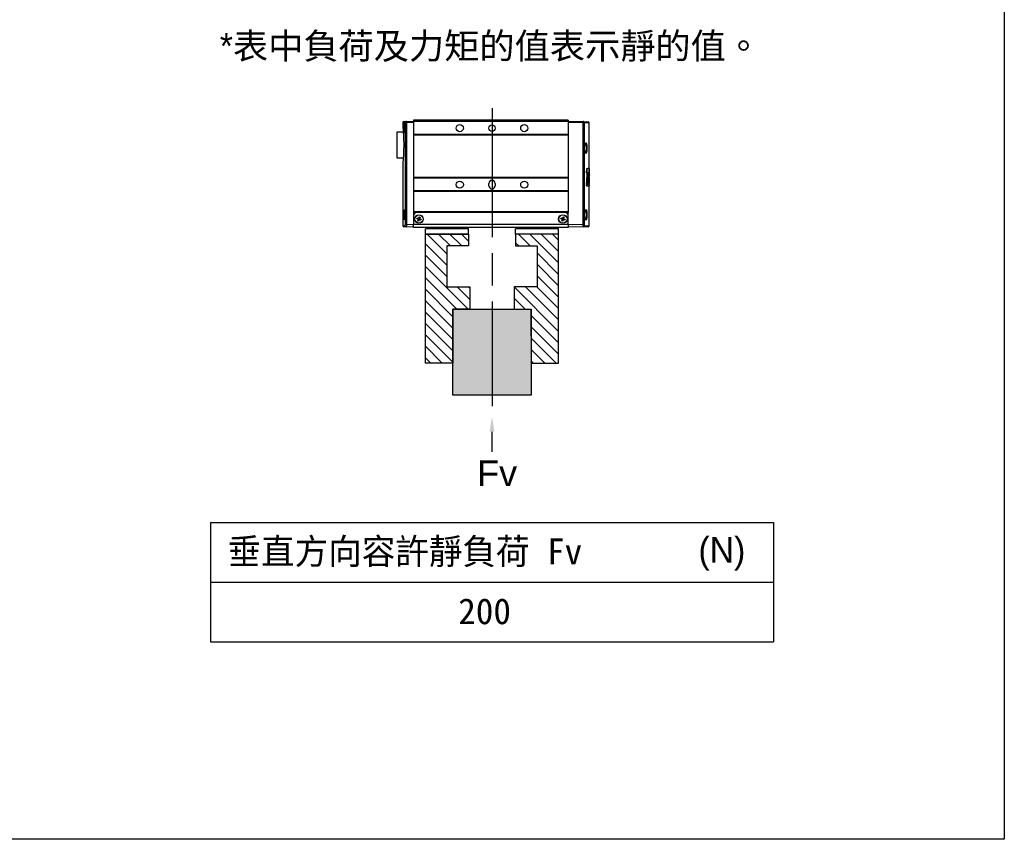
# Model space of a CAD drawing. Header units: millimetres. Extents: x 399 to 6076, y -1991 to 1602.
# Tile 34 of 256: x 3015 to 3473, y 272 to 653. Entities that reach past the tile are written whole.
import ezdxf

# ---------------------------------------------------------------- set-up
doc = ezdxf.new("R2010")
doc.units = ezdxf.units.MM
doc.linetypes.add('AM_ISO08W050', pattern=[18, 12, -1.5, 3, -1.5])
doc.layers.add('5', color=7, linetype='Continuous')
for name, color, linetype, lineweight in [('AM_5', 3, 'Continuous', 25), ('AM_7', 4, 'AM_ISO08W050', 25), ('AM_8', 1, 'Continuous', 25), ('可見 (ISO)', 7, 'Continuous', 25)]:
    doc.layers.add(name, color=color, linetype=linetype, lineweight=lineweight)
doc.styles.get("Standard").update_dxf_attribs({"font": 'arial.ttf'})
doc.styles.add('標題欄', font='txt')
pattern_1 = [(315, (593.2542, 1048.658), (2.6516504, 2.6516504), [])]

# ---------------------------------------------------------------- blocks, each defined once
blk = doc.blocks.new('23 TWFE')
at = {"layer": 'AM_5'}
blk.add_line((-343.81, 1038.06), (-343.81, 1042.73), dxfattribs=at)
at = {"layer": 'AM_5', "linetype": 'Continuous'}
blk.add_trace([(-343.22, 1042.73), (-344.39, 1042.73), (-343.81, 1046.23)], dxfattribs=at)
blk = doc.blocks.new('CHS2B-S20_正')
at = {"color": 0, "linetype": 'Continuous', "lineweight": 25}
for p, q in [((2691.86, 2824.41), (2687.65, 2824.34)), ((2687.65, 2824.34), (2687.65, 2787.14)), ((2688.63, 2825.34), (2692.8, 2825.41)), ((2692.8, 2825.41), (2707.15, 2825.66)), ((2707.15, 2823.16), (2707.15, 2826.16)), ((2707.15, 2826.16), (2851.15, 2826.16)), ((2716.15, 2832.16), (2716.15, 2827.16)), ((2716.15, 2832.16), (2718.15, 2832.16)), ((2716.15, 2827.16), (2718.15, 2827.16)), ((2718.15, 2832.16), (2754.15, 2832.16)), ((2718.15, 2827.16), (2754.15, 2827.16)), ((2727.15, 2827.16), (2727.15, 2826.16)), ((2732.15, 2826.16), (2732.15, 2827.16)), ((2740.15, 2826.16), (2740.15, 2827.16)), ((2745.15, 2826.16), (2745.15, 2827.16)), ((2754.15, 2832.16), (2756.15, 2832.16)), ((2754.15, 2827.16), (2756.15, 2827.16)), ((2756.15, 2832.16), (2756.15, 2827.16)), ((2800.15, 2832.16), (2800.15, 2827.16)), ((2800.15, 2832.16), (2802.15, 2832.16)), ((2800.15, 2827.16), (2802.15, 2827.16)), ((2802.15, 2832.16), (2838.15, 2832.16)), ((2802.15, 2827.16), (2838.15, 2827.16)), ((2811.15, 2827.16), (2811.15, 2826.16)), ((2816.15, 2826.16), (2816.15, 2827.16)), ((2824.15, 2826.16), (2824.15, 2827.16)), ((2829.15, 2826.16), (2829.15, 2827.16)), ((2838.15, 2832.16), (2840.15, 2832.16)), ((2838.15, 2827.16), (2840.15, 2827.16)), ((2840.15, 2832.16), (2840.15, 2827.16)), ((2851.15, 2826.16), (2851.15, 2823.16)), ((2851.15, 2825.66), (2858.11, 2825.54)), ((2858.11, 2825.54), (2860.16, 2825.5)), ((2861.15, 2824.5), (2859.08, 2824.54)), ((2861.15, 2765.72), (2861.15, 2824.5)), ((2693.29, 2822.92), (2692.36, 2822.92)), ((2692.36, 2728.5), (2692.36, 2822.92)), ((2707.15, 2823.16), (2693.29, 2822.92)), ((2693.29, 2822.92), (2693.29, 2728.5)), ((2707.15, 2823.16), (2851.15, 2823.16)), ((2707.15, 2823.16), (2707.15, 2815.16)), ((2707.15, 2815.16), (2707.15, 2812.06)), ((2710.19, 2818.31), (2710.5, 2819.22)), ((2711.3, 2817.94), (2710.19, 2818.31)), ((2710.5, 2819.22), (2711.6, 2818.85)), ((2711.08, 2816.51), (2711.46, 2817.62)), ((2711.99, 2816.21), (2711.08, 2816.51)), ((2711.33, 2817.93), (2711.45, 2818.29)), ((2711.82, 2817.53), (2711.47, 2817.65)), ((2711.51, 2818.48), (2711.64, 2818.84)), ((2711.92, 2818.98), (2712.28, 2818.86)), ((2711.93, 2819.01), (2712.3, 2820.11)), ((2712.37, 2817.31), (2711.99, 2816.21)), ((2712.38, 2817.34), (2712.02, 2817.46)), ((2712.3, 2820.11), (2713.21, 2819.8)), ((2712.47, 2818.79), (2712.83, 2818.67)), ((2712.78, 2817.83), (2712.66, 2817.48)), ((2713.79, 2817.09), (2712.69, 2817.47)), ((2713.21, 2819.8), (2712.84, 2818.7)), ((2712.97, 2818.39), (2712.85, 2818.03)), ((2713, 2818.38), (2714.1, 2818)), ((2714.1, 2818), (2713.79, 2817.09)), ((2844.21, 2818.44), (2844.58, 2819.33)), ((2845.28, 2818), (2844.21, 2818.44)), ((2844.58, 2819.33), (2845.65, 2818.88)), ((2844.98, 2816.59), (2845.42, 2817.66)), ((2845.86, 2816.22), (2844.98, 2816.59)), ((2845.31, 2817.98), (2845.46, 2818.33)), ((2845.78, 2817.55), (2845.43, 2817.69)), ((2845.54, 2818.52), (2845.68, 2818.87)), ((2846.31, 2817.29), (2845.86, 2816.22)), ((2845.97, 2818.99), (2846.32, 2818.85)), ((2846.32, 2817.32), (2845.97, 2817.47)), ((2845.99, 2819.02), (2846.43, 2820.1)), ((2846.43, 2820.1), (2847.32, 2819.73)), ((2846.51, 2818.77), (2846.86, 2818.62)), ((2846.76, 2817.79), (2846.61, 2817.45)), ((2847.72, 2816.99), (2846.64, 2817.43)), ((2846.98, 2818.33), (2846.84, 2817.98)), ((2847.32, 2819.73), (2846.87, 2818.65)), ((2847.01, 2818.32), (2848.09, 2817.87)), ((2848.09, 2817.87), (2847.72, 2816.99)), ((2851.15, 2815.16), (2851.15, 2823.16)), ((2857.87, 2823.04), (2851.15, 2823.16)), ((2851.15, 2812.06), (2851.15, 2815.16)), ((2858.84, 2823.04), (2857.87, 2823.04)), ((2857.87, 2728.38), (2857.87, 2823.04)), ((2858.84, 2823.04), (2858.84, 2728.38)), ((2690.99, 2809.87), (2690.99, 2809.87)), ((2707.91, 2813.16), (2707.15, 2813.16)), ((2707.15, 2812.16), (2710.15, 2812.16)), ((2707.15, 2811.56), (2707.15, 2812.06)), ((2707.15, 2811.56), (2851.15, 2811.56)), ((2707.15, 2792.66), (2707.15, 2811.56)), ((2710.15, 2812.16), (2848.15, 2812.16)), ((2848.15, 2812.16), (2851.15, 2812.16)), ((2850.38, 2813.16), (2851.15, 2813.16)), ((2851.15, 2811.56), (2851.15, 2812.06)), ((2851.15, 2792.66), (2851.15, 2811.56)), ((2689.91, 2787.18), (2687.25, 2787.13)), ((2687.25, 2787.13), (2687.25, 2786.18)), ((2690.32, 2787.19), (2689.91, 2787.18)), ((2689.91, 2786.13), (2689.91, 2787.18)), ((2690.32, 2787.19), (2690.32, 2786.12)), ((2707.15, 2792.66), (2851.15, 2792.66)), ((2707.15, 2792.06), (2707.15, 2792.66)), ((2707.15, 2792.06), (2851.15, 2792.06)), ((2707.15, 2780.06), (2707.15, 2792.06)), ((2775.15, 2785.16), (2775.15, 2787.16)), ((2781.15, 2787.16), (2781.15, 2785.16)), ((2851.15, 2792.06), (2851.15, 2792.66)), ((2851.15, 2780.06), (2851.15, 2792.06)), ((2687.25, 2786.18), (2689.91, 2786.13)), ((2687.35, 2784.99), (2687.25, 2784.99)), ((2687.25, 2779.03), (2687.36, 2779.03)), ((2687.35, 2778.37), (2687.25, 2778.37)), ((2687.25, 2777.73), (2687.34, 2777.73)), ((2687.65, 2778.76), (2687.28, 2778.76)), ((2687.51, 2777.72), (2687.34, 2777.73)), ((2687.52, 2778.38), (2687.35, 2778.37)), ((2687.82, 2785.1), (2687.36, 2785.09)), ((2687.54, 2779.02), (2687.36, 2779.03)), ((2687.39, 2780.71), (2687.59, 2780.7)), ((2687.51, 2777.72), (2687.87, 2777.72)), ((2687.9, 2778.38), (2687.52, 2778.38)), ((2687.54, 2779.02), (2687.92, 2779.02)), ((2687.65, 2786.17), (2687.65, 2785.1)), ((2687.65, 2779.02), (2687.65, 2778.38)), ((2687.65, 2777.72), (2687.65, 2777.12)), ((2688.22, 2785.11), (2687.82, 2785.1)), ((2688.27, 2777.71), (2687.87, 2777.72)), ((2688.3, 2778.39), (2687.9, 2778.38)), ((2688.32, 2779.01), (2687.92, 2779.02)), ((2688.03, 2781.73), (2688.05, 2782.99)), ((2688.43, 2781.73), (2688.03, 2781.73)), ((2688.45, 2782.99), (2688.05, 2782.99)), ((2688.45, 2782.99), (2688.43, 2781.73)), ((2689.19, 2778.14), (2688.53, 2778.13)), ((2688.56, 2778.74), (2689.24, 2778.73)), ((2689.69, 2785.03), (2688.93, 2785.02)), ((2689.6, 2778.15), (2689.19, 2778.14)), ((2689.65, 2778.72), (2689.24, 2778.73)), ((2690.11, 2785.04), (2689.69, 2785.03)), ((2690.32, 2786.12), (2689.91, 2786.13)), ((2707.15, 2780.06), (2851.15, 2780.06)), ((2707.15, 2779.46), (2707.15, 2780.06)), ((2707.15, 2779.46), (2851.15, 2779.46)), ((2707.15, 2740.15), (2707.15, 2779.46)), ((2851.15, 2779.46), (2851.15, 2780.06)), ((2851.15, 2740.15), (2851.15, 2779.46)), ((2687.33, 2777.12), (2687.25, 2777.12)), ((2687.25, 2776.82), (2687.25, 2771.44)), ((2687.25, 2771.15), (2687.48, 2771.15)), ((2687.65, 2777.46), (2687.27, 2777.47)), ((2687.46, 2775.42), (2687.31, 2775.42)), ((2687.49, 2777.12), (2687.33, 2777.12)), ((2687.75, 2771.14), (2687.48, 2771.15)), ((2687.85, 2777.13), (2687.49, 2777.12)), ((2687.65, 2771.15), (2687.65, 2728.58)), ((2687.83, 2773.36), (2687.72, 2773.36)), ((2687.75, 2771.14), (2689.42, 2771.11)), ((2688.26, 2777.13), (2687.85, 2777.13)), ((2688.36, 2775), (2687.89, 2774.99)), ((2689.1, 2776.88), (2688.45, 2776.87)), ((2688.49, 2777.44), (2689.14, 2777.43)), ((2689.72, 2775.02), (2688.98, 2775.01)), ((2689.51, 2776.89), (2689.1, 2776.88)), ((2689.55, 2777.43), (2689.14, 2777.43)), ((2689.84, 2771.11), (2689.42, 2771.11)), ((2690.13, 2775.03), (2689.72, 2775.02)), ((2866.75, 2761.16), (2860.79, 2761.16)), ((2866.75, 2749.26), (2866.75, 2761.16)), ((2690.99, 2747.87), (2690.99, 2747.87)), ((2866.75, 2737.36), (2866.75, 2749.26)), ((2707.15, 2739.55), (2707.15, 2740.15)), ((2707.15, 2740.15), (2851.15, 2740.15)), ((2707.15, 2727.55), (2707.15, 2739.55)), ((2707.15, 2739.55), (2851.15, 2739.55)), ((2744.93, 2734.28), (2744.93, 2734.28)), ((2745.05, 2732.43), (2745.05, 2732.43)), ((2751.25, 2732.43), (2751.25, 2732.43)), ((2751.37, 2734.28), (2751.37, 2734.28)), ((2804.93, 2734.28), (2804.93, 2734.28)), ((2805.05, 2732.43), (2805.05, 2732.43)), ((2811.25, 2732.43), (2811.25, 2732.43)), ((2811.37, 2734.28), (2811.37, 2734.28)), ((2851.15, 2739.55), (2851.15, 2740.15)), ((2851.15, 2727.55), (2851.15, 2739.55)), ((2860.79, 2737.36), (2866.75, 2737.36)), ((2861.15, 2728.42), (2861.15, 2732.75)), ((2687.65, 2728.58), (2692.36, 2728.5)), ((2693.29, 2727.5), (2688.63, 2727.58)), ((2693.29, 2728.5), (2707.15, 2728.26)), ((2707.15, 2727.26), (2693.29, 2727.5)), ((2707.15, 2726.16), (2707.15, 2727.55)), ((2707.15, 2727.55), (2851.15, 2727.55)), ((2707.15, 2726.16), (2851.15, 2726.16)), ((2851.15, 2728.26), (2857.87, 2728.38)), ((2851.15, 2726.16), (2851.15, 2727.55)), ((2857.87, 2727.38), (2851.15, 2727.26)), ((2860.16, 2727.42), (2857.87, 2727.38)), ((2858.84, 2728.38), (2861.15, 2728.42))]:
    blk.add_line(p, q, dxfattribs=at)
for centre, radius in [((2712.15, 2818.16), 4), ((2712.15, 2818.16), 3.8), ((2846.15, 2818.16), 4), ((2846.15, 2818.16), 3.8), ((2748.15, 2786.16), 3.3), ((2808.15, 2786.16), 3.3), ((2748.15, 2733.56), 3.3), ((2778.15, 2733.56), 3), ((2808.15, 2733.56), 3.3)]:
    blk.add_circle(centre, radius, dxfattribs=at)
for centre, radius, start, end in [((2688.65, 2824.34), 1, 91, 180.47913), ((2692.84, 2824.43), 0.977, 92.35301, 181.39531), ((2858.09, 2824.54), 0.994, 359.65753, 88.6801), ((2860.15, 2824.5), 1, 0.63482, 89), ((2710.15, 2815.16), 3, 180, 270), ((2712.15, 2818.16), 0.879, 194.35494, 218.14368), ((2712.15, 2818.16), 0.711, 169.6318, 203.71165), ((2712.15, 2818.16), 0.711, 152.86682, 169.6318), ((2712.15, 2818.16), 0.711, 203.71165, 208.78697), ((2712.15, 2818.16), 0.711, 118.78697, 152.86682), ((2712.15, 2818.16), 0.711, 208.78697, 242.86682), ((2712.15, 2818.16), 0.879, 104.35494, 128.14368), ((2712.15, 2818.16), 0.711, 113.71165, 118.78697), ((2712.15, 2818.16), 0.711, 242.86682, 259.6318), ((2712.15, 2818.16), 0.711, 79.6318, 113.71165), ((2712.15, 2818.16), 0.711, 259.6318, 293.71165), ((2712.15, 2818.16), 0.711, 62.86682, 79.6318), ((2712.15, 2818.16), 0.879, 284.35494, 308.14368), ((2712.15, 2818.16), 0.711, 293.71165, 298.78697), ((2712.15, 2818.16), 0.711, 28.78697, 62.86682), ((2712.15, 2818.16), 0.711, 298.78697, 332.86682), ((2712.15, 2818.16), 0.711, 23.71165, 28.78697), ((2712.15, 2818.16), 0.711, 332.86682, 349.6318), ((2712.15, 2818.16), 0.711, 349.6318, 23.71165), ((2712.15, 2818.16), 0.879, 14.35494, 38.14368), ((2846.15, 2818.16), 0.879, 190.58295, 214.3717), ((2846.15, 2818.16), 0.711, 165.85981, 199.93967), ((2846.15, 2818.16), 0.711, 149.09484, 165.85981), ((2846.15, 2818.16), 0.711, 199.93967, 205.01498), ((2846.15, 2818.16), 0.711, 205.01498, 239.09484), ((2846.15, 2818.16), 0.711, 115.01498, 149.09484), ((2846.15, 2818.16), 0.879, 100.58295, 124.3717), ((2846.15, 2818.16), 0.711, 239.09484, 255.85981), ((2846.15, 2818.16), 0.711, 109.93967, 115.01498), ((2846.15, 2818.16), 0.711, 75.85981, 109.93967), ((2846.15, 2818.16), 0.711, 255.85981, 289.93967), ((2846.15, 2818.16), 0.879, 280.58295, 304.3717), ((2846.15, 2818.16), 0.711, 59.09484, 75.85981), ((2846.15, 2818.16), 0.711, 289.93967, 295.01498), ((2846.15, 2818.16), 0.711, 295.01498, 329.09484), ((2846.15, 2818.16), 0.711, 25.01498, 59.09484), ((2846.15, 2818.16), 0.711, 329.09484, 345.85981), ((2846.15, 2818.16), 0.711, 19.93967, 25.01498), ((2846.15, 2818.16), 0.711, 345.85981, 19.93967), ((2846.15, 2818.16), 0.879, 10.58295, 34.3717), ((2848.15, 2815.16), 3, 270, 0), ((2778.15, 2787.16), 3, 0, 180), ((2778.15, 2785.16), 3, 180, 0), ((2688.65, 2728.58), 1, 179.975, 269), ((2860.15, 2728.42), 1, 271, 0.46944)]:
    blk.add_arc(centre, radius, start, end, dxfattribs=at)
for centre, major_axis, ratio, start_param, end_param in [((2712.06, 2818.19), (0.591, -0.201), 0.990116, 2.973204, 3.309981), ((2712.12, 2818.08), (0.201, 0.591), 0.990116, 2.973204, 3.309981), ((2712.18, 2818.24), (0.201, 0.591), 0.990116, 6.114797, 6.451574), ((2712.23, 2818.13), (0.591, -0.201), 0.990116, 6.114797, 6.451574), ((2846.07, 2818.19), (0.577, -0.239), 0.990116, 2.973204, 3.309981), ((2846.11, 2818.08), (0.239, 0.577), 0.990116, 2.973204, 3.309981), ((2846.18, 2818.24), (0.239, 0.577), 0.990116, 6.114797, 6.451574), ((2846.23, 2818.12), (0.577, -0.239), 0.990116, 6.114797, 6.451574), ((2779.15, 2781.41), (-1.88, 285.71), 0.321589, 1.556143, 1.567854), ((2779.15, 2781.88), (1.88, 285.71), 0.321589, 1.569002, 1.582895), ((2779.15, 2782.02), (1.88, 283.16), 0.324488, 1.585827, 1.588095), ((2779.15, 2774.54), (1.71, 446.44), 0.205816, 1.564452, 1.56504), ((2779.15, 2781.41), (-1.88, 285.71), 0.321589, 1.577013, 1.577932), ((2779.15, 2760.09), (-1.88, 283.16), 0.324488, 1.504022, 1.506306), ((2779.15, 2759.93), (-1.88, 283.16), 0.324488, 1.495212, 1.501162), ((2779.15, 2761.6), (1.88, 283.16), 0.324488, 1.513675, 1.51598), ((2779.15, 2761.6), (1.88, 283.16), 0.324488, 1.505441, 1.511387), ((2779.15, 2739.67), (-1.88, 283.16), 0.324488, 1.431504, 1.433872), ((2779.15, 2739.32), (-1.88, 285.71), 0.321589, 1.419709, 1.429302), ((2779.15, 2739.67), (-1.88, 281.92), 0.324488, 1.430875, 1.433304), ((2779.15, 2739.32), (-1.87, 284.46), 0.321589, 1.419058, 1.428714), ((2779.15, 2736.19), (1.88, 283.16), 0.324488, 1.424286, 1.426736), ((2779.15, 2735.72), (1.88, 285.71), 0.321589, 1.399488, 1.421752), ((2779.15, 2715.13), (-1.88, 283.16), 0.324488, 1.34421, 1.346779), ((2779.15, 2714.45), (-1.88, 285.71), 0.321589, 1.319052, 1.341752), ((2779.15, 2715.13), (-1.88, 281.92), 0.324488, 1.343186, 1.345819), ((2779.15, 2714.45), (-1.87, 284.46), 0.321589, 1.317912, 1.340768), ((2779.15, 2782.06), (1.88, 285.71), 0.321589, 1.590208, 1.591246), ((2779.15, 2759.79), (-1.88, 285.71), 0.321589, 1.507986, 1.513936), ((2779.15, 2761.46), (1.88, 285.71), 0.321589, 1.518065, 1.524014), ((2779.15, 2739.19), (-1.88, 285.71), 0.321589, 1.435498, 1.448786), ((2779.15, 2746.69), (1.88, 283.38), 0.324235, 1.472916, 1.48655), ((2779.15, 2739.19), (-1.87, 284.46), 0.321589, 1.434887, 1.442467), ((2779.15, 2735.94), (1.88, 285.71), 0.321589, 1.429142, 1.435772), ((2779.15, 2714.67), (-1.88, 285.71), 0.321589, 1.349166, 1.355888), ((2779.15, 2714.67), (-1.87, 284.46), 0.321589, 1.348164, 1.354918), ((2779.15, 2704.73), (-1.88, 283.38), 0.324235, 1.317968, 1.332178), ((2779.15, 2704.73), (-1.88, 282.14), 0.324235, 1.316822, 1.33115), ((2693.3, 2727.5), (-0.716, 0.723), 0.965693, 5.50215, 6.37917), ((2857.86, 2727.38), (0.71, 0.729), 0.965693, 6.090142, 7.055493)]:
    blk.add_ellipse(centre, major_axis=major_axis, ratio=ratio, start_param=start_param, end_param=end_param, dxfattribs=at)
for points, knots in [([(2692.36, 2822.92), (2692.35, 2823), (2692.35, 2823.26), (2692.3, 2823.67), (2692.19, 2824.08), (2692.03, 2824.36), (2691.92, 2824.39), (2691.86, 2824.41)], [0, 0, 0, 0, 0.104908, 0.315132, 0.538429, 0.76906, 1, 1, 1, 1]), ([(2692.8, 2825.41), (2692.81, 2825.41), (2692.84, 2825.4), (2692.88, 2825.37), (2692.92, 2825.33), (2692.96, 2825.26), (2693, 2825.18), (2693.04, 2825.07), (2693.07, 2824.95), (2693.11, 2824.82), (2693.14, 2824.67), (2693.17, 2824.5), (2693.19, 2824.33), (2693.23, 2824.08), (2693.25, 2823.82), (2693.27, 2823.55), (2693.28, 2823.34), (2693.28, 2823.13), (2693.29, 2822.99), (2693.29, 2822.92)], [0, 0, 0, 0, 0.055538, 0.111479, 0.168699, 0.226362, 0.282321, 0.3387, 0.396424, 0.454618, 0.509632, 0.565062, 0.621825, 0.679056, 0.784819, 0.838536, 0.893073, 0.946336, 1, 1, 1, 1]), ([(2857.87, 2823.04), (2857.88, 2823.13), (2857.88, 2823.3), (2857.88, 2823.61), (2857.89, 2823.9), (2857.91, 2824.15), (2857.92, 2824.34), (2857.93, 2824.52), (2857.94, 2824.68), (2857.95, 2824.84), (2857.97, 2824.98), (2857.99, 2825.11), (2858, 2825.22), (2858.02, 2825.32), (2858.04, 2825.4), (2858.05, 2825.46), (2858.07, 2825.5), (2858.09, 2825.53), (2858.1, 2825.54), (2858.11, 2825.54)], [0, 0, 0, 0, 0.066019, 0.132773, 0.238747, 0.292546, 0.347136, 0.400429, 0.454102, 0.508975, 0.564261, 0.617805, 0.671731, 0.726859, 0.782402, 0.835826, 0.889625, 0.944608, 1, 1, 1, 1]), ([(2859.08, 2824.54), (2859.05, 2824.52), (2859, 2824.49), (2858.93, 2824.23), (2858.88, 2823.84), (2858.85, 2823.42), (2858.85, 2823.15), (2858.84, 2823.04)], [0, 0, 0, 0, 0.219017, 0.437847, 0.654593, 0.867791, 1, 1, 1, 1]), ([(2691.96, 2814.61), (2691.97, 2814.42), (2691.98, 2813.71), (2691.9, 2812.5), (2691.66, 2811.17), (2691.31, 2810.13), (2690.89, 2809.5), (2690.53, 2809.42), (2690.27, 2809.64), (2690.08, 2809.94), (2689.92, 2810.37), (2689.74, 2811.08), (2689.6, 2812.05), (2689.51, 2813.37), (2689.5, 2814.76), (2689.59, 2816.27), (2689.79, 2817.55), (2690.08, 2818.46), (2690.46, 2818.91), (2690.89, 2818.82), (2691.25, 2818.29), (2691.51, 2817.62), (2691.67, 2817.01), (2691.81, 2816.32), (2691.92, 2815.52), (2691.95, 2814.93), (2691.96, 2814.61)], [0, 0, 0, 0, 0.020054, 0.070477, 0.121049, 0.173344, 0.22794, 0.284168, 0.312469, 0.340766, 0.368512, 0.396253, 0.449985, 0.483408, 0.535051, 0.586709, 0.638578, 0.691219, 0.745092, 0.800391, 0.856726, 0.884926, 0.913121, 0.940473, 0.967818, 1, 1, 1, 1]), ([(2690.98, 2818.39), (2690.94, 2818.41), (2690.75, 2818.47), (2690.47, 2818.07), (2690.17, 2817.26), (2689.98, 2816.09), (2689.89, 2814.71), (2689.9, 2813.44), (2689.98, 2812.23), (2690.15, 2811.13), (2690.46, 2810.26), (2690.75, 2809.85), (2690.94, 2809.91), (2690.98, 2809.92)], [0, 0, 0, 0, 0.037504, 0.146028, 0.252008, 0.356406, 0.460387, 0.564341, 0.631615, 0.739763, 0.851056, 0.964659, 1, 1, 1, 1]), ([(2690.99, 2818.45), (2690.99, 2818.45), (2690.98, 2818.45), (2691.08, 2818.38), (2691.21, 2818.18), (2691.37, 2817.85), (2691.53, 2817.41), (2691.68, 2816.86), (2691.8, 2816.23), (2691.86, 2815.75), (2691.88, 2815.52)], [0, 0, 0, 0, 0.069497, 0.187479, 0.312344, 0.44286, 0.580615, 0.720075, 0.861055, 1, 1, 1, 1]), ([(2691.94, 2814.55), (2691.94, 2814.5), (2691.96, 2814.2), (2691.95, 2813.64), (2691.9, 2812.9), (2691.82, 2812.19), (2691.7, 2811.55), (2691.56, 2810.98), (2691.39, 2810.51), (2691.23, 2810.16), (2691.07, 2809.93), (2690.98, 2809.87), (2690.98, 2809.87), (2690.99, 2809.87)], [0, 0, 0, 0, 0.021895, 0.126642, 0.230893, 0.335738, 0.440552, 0.5464, 0.652055, 0.756955, 0.859915, 0.957356, 1, 1, 1, 1]), ([(2711.3, 2817.94), (2711.3, 2817.94), (2711.35, 2817.92), (2711.42, 2817.9), (2711.48, 2817.88), (2711.5, 2817.87)], [0, 0, 0, 0, 0.126072, 0.7916, 1, 1, 1, 1]), ([(2711.52, 2817.82), (2711.52, 2817.8), (2711.5, 2817.74), (2711.48, 2817.67), (2711.46, 2817.62), (2711.46, 2817.62)], [0, 0, 0, 0, 0.2084, 0.873928, 1, 1, 1, 1]), ([(2711.81, 2818.78), (2711.79, 2818.79), (2711.73, 2818.81), (2711.66, 2818.83), (2711.61, 2818.85), (2711.6, 2818.85)], [0, 0, 0, 0, 0.2084, 0.873928, 1, 1, 1, 1]), ([(2711.93, 2819.01), (2711.93, 2819), (2711.91, 2818.95), (2711.89, 2818.89), (2711.87, 2818.82), (2711.86, 2818.81)], [0, 0, 0, 0, 0.126072, 0.7916, 1, 1, 1, 1]), ([(2712.37, 2817.31), (2712.37, 2817.32), (2712.39, 2817.37), (2712.41, 2817.43), (2712.43, 2817.49), (2712.43, 2817.51)], [0, 0, 0, 0, 0.126072, 0.7916, 1, 1, 1, 1]), ([(2712.49, 2817.54), (2712.5, 2817.53), (2712.57, 2817.51), (2712.63, 2817.49), (2712.68, 2817.47), (2712.69, 2817.47)], [0, 0, 0, 0, 0.2084, 0.873928, 1, 1, 1, 1]), ([(2712.77, 2818.5), (2712.78, 2818.52), (2712.8, 2818.58), (2712.82, 2818.64), (2712.84, 2818.69), (2712.84, 2818.7)], [0, 0, 0, 0, 0.2083997, 0.8739282, 1, 1, 1, 1]), ([(2713, 2818.38), (2712.99, 2818.38), (2712.94, 2818.4), (2712.88, 2818.42), (2712.81, 2818.44), (2712.8, 2818.44)], [0, 0, 0, 0, 0.126072, 0.7916, 1, 1, 1, 1]), ([(2845.28, 2818), (2845.29, 2817.99), (2845.34, 2817.97), (2845.4, 2817.95), (2845.46, 2817.92), (2845.48, 2817.92)], [0, 0, 0, 0, 0.126072, 0.7916, 1, 1, 1, 1]), ([(2845.5, 2817.86), (2845.5, 2817.84), (2845.47, 2817.78), (2845.45, 2817.72), (2845.43, 2817.67), (2845.42, 2817.66)], [0, 0, 0, 0, 0.2084, 0.873928, 1, 1, 1, 1]), ([(2845.85, 2818.8), (2845.83, 2818.81), (2845.77, 2818.83), (2845.71, 2818.86), (2845.66, 2818.88), (2845.65, 2818.88)], [0, 0, 0, 0, 0.2084, 0.873928, 1, 1, 1, 1]), ([(2845.99, 2819.02), (2845.98, 2819.01), (2845.96, 2818.97), (2845.94, 2818.9), (2845.91, 2818.84), (2845.91, 2818.83)], [0, 0, 0, 0, 0.126072, 0.7916, 1, 1, 1, 1]), ([(2846.31, 2817.29), (2846.31, 2817.3), (2846.33, 2817.35), (2846.36, 2817.42), (2846.38, 2817.48), (2846.39, 2817.49)], [0, 0, 0, 0, 0.1260718, 0.7916003, 1, 1, 1, 1]), ([(2846.45, 2817.51), (2846.46, 2817.51), (2846.52, 2817.48), (2846.59, 2817.46), (2846.64, 2817.44), (2846.64, 2817.43)], [0, 0, 0, 0, 0.2084, 0.873928, 1, 1, 1, 1]), ([(2846.79, 2818.46), (2846.8, 2818.47), (2846.82, 2818.53), (2846.85, 2818.6), (2846.87, 2818.65), (2846.87, 2818.65)], [0, 0, 0, 0, 0.2084, 0.873928, 1, 1, 1, 1]), ([(2847.01, 2818.32), (2847, 2818.32), (2846.95, 2818.34), (2846.89, 2818.37), (2846.83, 2818.4), (2846.82, 2818.4)], [0, 0, 0, 0, 0.126072, 0.7916, 1, 1, 1, 1]), ([(2859.38, 2809.7), (2859.32, 2809.84), (2859.19, 2810.15), (2859.03, 2811.2), (2858.9, 2812.6), (2858.87, 2813.99), (2858.89, 2815.35), (2858.97, 2816.66), (2859.13, 2817.82), (2859.28, 2818.51), (2859.37, 2818.61), (2859.39, 2818.63)], [0, 0, 0, 0, 0.10667, 0.238972, 0.370198, 0.499902, 0.579281, 0.708873, 0.838508, 0.969282, 1, 1, 1, 1]), ([(2859.73, 2813.71), (2859.73, 2814.18), (2859.73, 2815.14), (2859.66, 2816.5), (2859.54, 2817.58), (2859.41, 2818.22), (2859.31, 2818.29), (2859.28, 2818.32)], [0, 0, 0, 0, 0.220638, 0.445766, 0.67248, 0.900786, 1, 1, 1, 1]), ([(2859.35, 2818.49), (2859.37, 2818.51), (2859.38, 2818.54), (2859.37, 2818.53), (2859.37, 2818.53)], [0, 0, 0, 0, 0.9839505, 1, 1, 1, 1]), ([(2859.39, 2818.63), (2859.44, 2818.73), (2859.57, 2818.97), (2859.69, 2818.73), (2859.75, 2818.6)], [0, 0, 0, 0, 0.437493, 1, 1, 1, 1]), ([(2859.75, 2818.6), (2859.75, 2818.6), (2859.82, 2818.52), (2859.93, 2817.87), (2860.05, 2816.73), (2860.12, 2815.23), (2860.12, 2814.19), (2860.12, 2813.67)], [0, 0, 0, 0, 0.004265, 0.256729, 0.507373, 0.756189, 1, 1, 1, 1]), ([(2859.24, 2809.9), (2859.31, 2810), (2859.44, 2810.21), (2859.59, 2811.09), (2859.69, 2812.28), (2859.72, 2813.23), (2859.73, 2813.71)], [0, 0, 0, 0, 0.250812, 0.500032, 0.748262, 1, 1, 1, 1]), ([(2859.37, 2809.79), (2859.37, 2809.79), (2859.38, 2809.78), (2859.36, 2809.81), (2859.35, 2809.83)], [0, 0, 0, 0, 0.112513, 1, 1, 1, 1]), ([(2860.12, 2813.67), (2860.12, 2813.66), (2860.11, 2813.13), (2860.08, 2812.1), (2859.98, 2810.8), (2859.83, 2809.86), (2859.64, 2809.44), (2859.48, 2809.41), (2859.39, 2809.66), (2859.38, 2809.7)], [0, 0, 0, 0, 0.002946, 0.193296, 0.383908, 0.575336, 0.768008, 0.962044, 1, 1, 1, 1]), ([(2687.36, 2785.09), (2687.34, 2784.99), (2687.31, 2784.77), (2687.28, 2784.03), (2687.27, 2783.34), (2687.27, 2783)], [0, 0, 0, 0, 0.327688, 0.65864, 1, 1, 1, 1]), ([(2688.05, 2782.99), (2688.05, 2783.19), (2688.05, 2783.6), (2688.02, 2784.19), (2687.97, 2784.68), (2687.9, 2785.01), (2687.85, 2785.1), (2687.82, 2785.1), (2687.82, 2785.1)], [0, 0, 0, 0, 0.185394, 0.381121, 0.577391, 0.775181, 0.97443, 1, 1, 1, 1]), ([(2688.22, 2785.11), (2688.25, 2785.09), (2688.3, 2785.05), (2688.37, 2784.73), (2688.42, 2784.25), (2688.46, 2783.64), (2688.45, 2783.21), (2688.45, 2782.99)], [0, 0, 0, 0, 0.199498, 0.39943, 0.598968, 0.797117, 1, 1, 1, 1]), ([(2687.25, 2771.44), (2687.25, 2771.39), (2687.25, 2771.23), (2687.25, 2771.17), (2687.25, 2771.15), (2687.25, 2771.15)], [0, 0, 0, 0, 0.2251891, 0.9069802, 1, 1, 1, 1]), ([(2687.48, 2771.15), (2687.51, 2771.23), (2687.57, 2771.39), (2687.65, 2772.08), (2687.7, 2772.8), (2687.72, 2773.25), (2687.72, 2773.36)], [0, 0, 0, 0, 0.301503, 0.604967, 0.908191, 1, 1, 1, 1]), ([(2860.41, 2751.06), (2860.41, 2751.07), (2860.42, 2751.98), (2860.45, 2753.82), (2860.53, 2756.41), (2860.65, 2758.83), (2860.77, 2760.96), (2860.9, 2762.77), (2861.01, 2764.2), (2861.09, 2765.19), (2861.14, 2765.72), (2861.14, 2765.72), (2861.14, 2765.72)], [0, 0, 0, 0, 0.001238, 0.114523, 0.231098, 0.344602, 0.461383, 0.575305, 0.692529, 0.806436, 0.923661, 1, 1, 1, 1]), ([(2691.96, 2752.61), (2691.97, 2752.42), (2691.98, 2751.71), (2691.9, 2750.5), (2691.66, 2749.17), (2691.31, 2748.13), (2690.89, 2747.5), (2690.53, 2747.42), (2690.27, 2747.64), (2690.08, 2747.94), (2689.92, 2748.37), (2689.74, 2749.08), (2689.6, 2750.05), (2689.51, 2751.37), (2689.5, 2752.76), (2689.59, 2754.27), (2689.79, 2755.55), (2690.08, 2756.46), (2690.46, 2756.91), (2690.89, 2756.82), (2691.25, 2756.29), (2691.51, 2755.62), (2691.67, 2755.01), (2691.81, 2754.32), (2691.92, 2753.52), (2691.95, 2752.93), (2691.96, 2752.61)], [0, 0, 0, 0, 0.020054, 0.070477, 0.121049, 0.173344, 0.22794, 0.284168, 0.312469, 0.340766, 0.368512, 0.396253, 0.449985, 0.483408, 0.535051, 0.586709, 0.638578, 0.691219, 0.745092, 0.800391, 0.856726, 0.884926, 0.913121, 0.940473, 0.967818, 1, 1, 1, 1]), ([(2690.98, 2756.39), (2690.94, 2756.41), (2690.75, 2756.47), (2690.47, 2756.07), (2690.17, 2755.26), (2689.98, 2754.09), (2689.89, 2752.71), (2689.9, 2751.44), (2689.98, 2750.23), (2690.15, 2749.13), (2690.46, 2748.26), (2690.75, 2747.85), (2690.94, 2747.91), (2690.98, 2747.92)], [0, 0, 0, 0, 0.0375035, 0.146028, 0.2520079, 0.3564058, 0.4603868, 0.5643406, 0.631615, 0.7397628, 0.8510556, 0.9646586, 1, 1, 1, 1]), ([(2690.99, 2756.45), (2690.99, 2756.45), (2690.98, 2756.45), (2691.08, 2756.38), (2691.21, 2756.18), (2691.37, 2755.85), (2691.53, 2755.41), (2691.68, 2754.86), (2691.8, 2754.23), (2691.86, 2753.75), (2691.88, 2753.52)], [0, 0, 0, 0, 0.069497, 0.187479, 0.312344, 0.44286, 0.580615, 0.720075, 0.861055, 1, 1, 1, 1]), ([(2691.94, 2752.55), (2691.94, 2752.5), (2691.96, 2752.2), (2691.95, 2751.64), (2691.9, 2750.9), (2691.82, 2750.19), (2691.7, 2749.55), (2691.56, 2748.98), (2691.39, 2748.51), (2691.23, 2748.16), (2691.07, 2747.93), (2690.98, 2747.87), (2690.98, 2747.87), (2690.99, 2747.87)], [0, 0, 0, 0, 0.021895, 0.126642, 0.230893, 0.335738, 0.440552, 0.5464, 0.652055, 0.756955, 0.859915, 0.957356, 1, 1, 1, 1]), ([(2861.15, 2732.75), (2861.14, 2732.79), (2861.14, 2732.87), (2861.07, 2733.58), (2860.98, 2734.71), (2860.86, 2736.24), (2860.73, 2738.15), (2860.61, 2740.37), (2860.51, 2742.86), (2860.43, 2745.5), (2860.39, 2748.28), (2860.4, 2750.12), (2860.41, 2751.06)], [0, 0, 0, 0, 0.097555, 0.199021, 0.297583, 0.398974, 0.497851, 0.599581, 0.698627, 0.800563, 0.898858, 1, 1, 1, 1]), ([(2859.47, 2728.89), (2859.41, 2729.03), (2859.28, 2729.34), (2859.12, 2730.4), (2859, 2731.8), (2858.96, 2733.19), (2858.99, 2734.55), (2859.07, 2735.86), (2859.22, 2737.03), (2859.37, 2737.71), (2859.46, 2737.81), (2859.47, 2737.83)], [0, 0, 0, 0, 0.108675, 0.240627, 0.371558, 0.501034, 0.58036, 0.709729, 0.839144, 0.969649, 1, 1, 1, 1]), ([(2859.32, 2729.1), (2859.32, 2729.1), (2859.39, 2729.07), (2859.51, 2729.47), (2859.66, 2730.27), (2859.76, 2731.48), (2859.78, 2732.43), (2859.79, 2732.91)], [0, 0, 0, 0, 0.001994, 0.252234, 0.50098, 0.748805, 1, 1, 1, 1]), ([(2859.79, 2732.91), (2859.79, 2733.38), (2859.79, 2734.35), (2859.73, 2735.7), (2859.61, 2736.78), (2859.48, 2737.41), (2859.39, 2737.49), (2859.36, 2737.51)], [0, 0, 0, 0, 0.22283, 0.449982, 0.678641, 0.90883, 1, 1, 1, 1]), ([(2859.43, 2737.69), (2859.45, 2737.71), (2859.46, 2737.74), (2859.45, 2737.73), (2859.45, 2737.73)], [0, 0, 0, 0, 0.868057, 1, 1, 1, 1]), ([(2859.47, 2737.83), (2859.53, 2737.93), (2859.65, 2738.17), (2859.76, 2737.93), (2859.82, 2737.8)], [0, 0, 0, 0, 0.440692, 1, 1, 1, 1]), ([(2860.18, 2732.87), (2860.18, 2732.86), (2860.18, 2732.33), (2860.15, 2731.3), (2860.05, 2730), (2859.9, 2729.06), (2859.71, 2728.64), (2859.56, 2728.6), (2859.48, 2728.85), (2859.47, 2728.89)], [0, 0, 0, 0, 0.002838, 0.193942, 0.385299, 0.577426, 0.770733, 0.96534, 1, 1, 1, 1]), ([(2859.82, 2737.8), (2859.83, 2737.8), (2859.89, 2737.72), (2860, 2737.08), (2860.12, 2735.93), (2860.18, 2734.44), (2860.18, 2733.39), (2860.18, 2732.87)], [0, 0, 0, 0, 0.00669, 0.258377, 0.508326, 0.756546, 1, 1, 1, 1]), ([(2692.36, 2728.5), (2692.36, 2728.5), (2692.39, 2728.38), (2692.46, 2728.27), (2692.52, 2728.15)], [0, 0, 0, 0, 0.018189, 1, 1, 1, 1]), ([(2692.52, 2728.15), (2692.54, 2728.07), (2692.56, 2727.91), (2692.7, 2727.71), (2692.89, 2727.58), (2693.09, 2727.51), (2693.23, 2727.5), (2693.29, 2727.5)], [0, 0, 0, 0, 0.282594, 0.505693, 0.687422, 0.869705, 1, 1, 1, 1]), ([(2857.87, 2727.38), (2857.96, 2727.38), (2858.12, 2727.4), (2858.34, 2727.49), (2858.54, 2727.65), (2858.64, 2727.82), (2858.68, 2727.93), (2858.69, 2727.96)], [0, 0, 0, 0, 0.198029, 0.395921, 0.596211, 0.910126, 1, 1, 1, 1]), ([(2858.84, 2728.38), (2858.84, 2728.37), (2858.82, 2728.23), (2858.75, 2728.1), (2858.69, 2727.96)], [0, 0, 0, 0, 0.015058, 1, 1, 1, 1]), ([(2859.45, 2728.98), (2859.45, 2728.98), (2859.47, 2728.97), (2859.45, 2729), (2859.43, 2729.02)], [0, 0, 0, 0, 0.023195, 1, 1, 1, 1])]:
    blk.add_open_spline(points, degree=3, knots=knots, dxfattribs=at)

msp = doc.modelspace()

# ---------------------------------------------------------------- hatches: boundary and pattern name
h = msp.add_hatch()
h.set_pattern_fill('ANSI31', color=32, scale=30, angle=-90, style=0)
h.set_pattern_definition(pattern_1)
h.paths.add_polyline_path([(3216.162, 518.716), (3224.108, 518.716), (3224.108, 529.212), (3213.399, 529.212), (3213.399, 548.216), (3223.399, 548.216), (3223.399, 553.716), (3222.399, 553.716), (3204.399, 553.716), (3203.399, 553.716), (3203.399, 493.716), (3216.162, 493.716)])
h = msp.add_hatch()
h.set_pattern_fill('ANSI31', color=32, scale=30, angle=-90, style=0)
h.set_pattern_definition(pattern_1)
h.paths.add_polyline_path([(3252.636, 518.716), (3252.636, 493.716), (3265.399, 493.716), (3265.399, 553.716), (3245.399, 553.716), (3245.399, 548.216), (3255.399, 548.216), (3255.399, 529.212), (3244.69, 529.212), (3244.69, 518.716), (3252.523, 518.716)])
at = {"layer": 'AM_8'}
msp.add_hatch(color=256, dxfattribs=at).paths.add_polyline_path([(3216.162, 518.716), (3216.162, 478.716), (3252.636, 478.716), (3252.636, 518.716)])

# ---------------------------------------------------------------- linework, layer by layer
at = {"color": 32}
msp.add_line((3223.399, 553.716), (3203.399, 553.716), dxfattribs=at)
at = {"color": 7}
msp.add_lwpolyline([(2514.895, 1601.855), (3472.864, 1601.855), (3472.864, 272.102), (2514.895, 272.102)], close=True, dxfattribs=at)
at = {"color": 32}
msp.add_lwpolyline([(3255.399, 529.212), (3244.69, 529.212), (3244.69, 518.716), (3252.523, 518.716), (3252.636, 493.716), (3265.399, 493.716), (3265.399, 553.716), (3245.399, 553.716), (3245.399, 548.216), (3255.399, 548.216)], close=True, dxfattribs=at)
at = {"color": 1}
msp.add_lwpolyline([(3216.162, 518.716), (3252.636, 518.716), (3252.636, 478.716), (3216.162, 478.716)], close=True, dxfattribs=at)
at = {"layer": '5', "color": 3}
for p, q in [((3103.332, 419.55), (3365.467, 419.55)), ((3103.332, 419.55), (3103.332, 364.027)), ((3365.467, 419.55), (3365.467, 364.027)), ((3103.332, 391.789), (3365.467, 391.789)), ((3103.332, 391.789), (3365.467, 391.789)), ((3103.332, 364.027), (3365.467, 364.027))]:
    msp.add_line(p, q, dxfattribs=at)
at = {"layer": 'AM_7', "ltscale": 5}
msp.add_line((3234.399, 612.35), (3234.399, 473.716), dxfattribs=at)
at = {"layer": '可見 (ISO)', "color": 32}
msp.add_lwpolyline([(3213.399, 548.216), (3213.399, 529.212), (3224.108, 529.212), (3224.108, 518.716), (3216.162, 518.716), (3216.162, 493.716), (3203.399, 493.716), (3203.399, 553.716), (3223.399, 553.716), (3223.399, 548.216)], close=True, dxfattribs=at)

# ---------------------------------------------------------------- block references
at = {"xscale": 0.5, "yscale": 0.5, "zscale": 0.5, "rotation": 180}
msp.add_blockref('CHS2B-S20_正', (4623.473, 1969.795), dxfattribs=at)
at = {"xscale": 2, "yscale": 2, "zscale": 2}
msp.add_blockref('23 TWFE', (3922.009, -1623.747), dxfattribs=at)

# ---------------------------------------------------------------- texts
at = {"style": '標題欄'}
msp.add_text('垂直方向容許靜負荷 Fv', height=12.0155, dxfattribs=at).set_placement((3111.269, 400.062))
at = {"color": 1, "style": '標題欄'}
msp.add_text('200', height=12.0155, dxfattribs=at).set_placement((3218.687, 372.209))
at = {"color": 3, "insert": (3107.673, 640.51), "char_height": 12.0155, "width": 327.18999, "attachment_point": 4}
msp.add_mtext('{\\fPMingLiU|b0|i0|c136|p18;*表中負荷及力矩的值表示靜的值。}', dxfattribs=at)
at = {"color": 2, "insert": (3227.446, 442.428), "char_height": 12.0155, "width": 327.18999, "attachment_point": 4}
msp.add_mtext('Fv', dxfattribs=at)
at = {"insert": (3330.488, 404.963), "char_height": 12.0155, "width": 240.623, "attachment_point": 4}
msp.add_mtext('{\\fPMingLiU|b0|i0|c136|p18;(N)}', dxfattribs=at)

doc.saveas('drawing.dxf')
